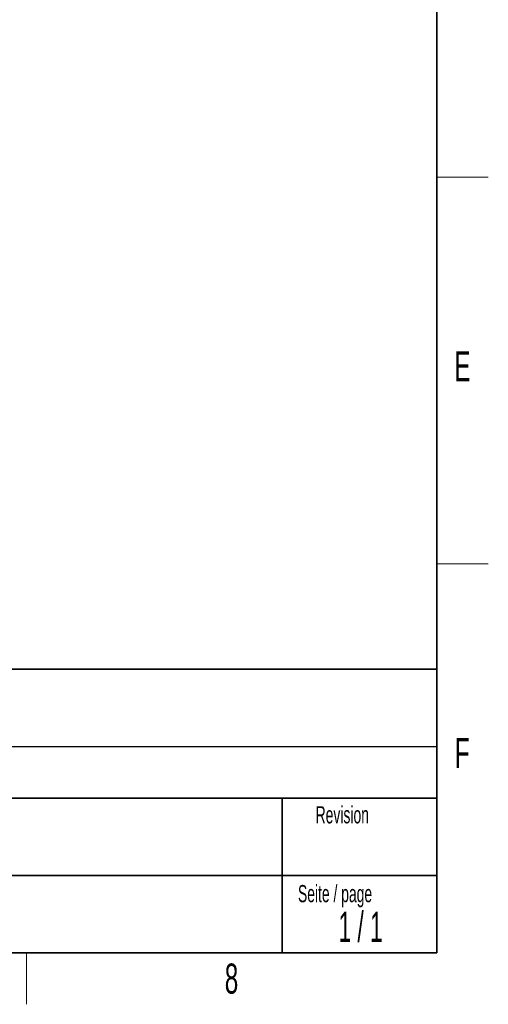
# Model space of a CAD drawing. Header units: millimetres. Extents: x 5 to 418, y 2 to 292.
# Tile 4 of 7: x 359 to 414, y 6 to 121. Entities that reach past the tile are written whole.
import ezdxf

# ---------------------------------------------------------------- set-up
doc = ezdxf.new("R2010")
doc.units = ezdxf.units.MM
doc.layers.add('SLD-0', color=7, linetype='Continuous')
doc.styles.add('SLDTEXTSTYLE0', font='TXT', dxfattribs={"width": 0.605})
doc.styles.add('SLDTEXTSTYLE1', font='TXT', dxfattribs={"width": 0.563})

msp = doc.modelspace()

# ---------------------------------------------------------------- linework, layer by layer
at = {"layer": 'SLD-0', "lineweight": 35}
for p, q in [((408, 12), (408, 282.5)), ((318, 45), (408, 45)), ((408, 45), (408, 12)), ((408, 30), (318, 30)), ((390, 12), (390, 30)), ((318, 21), (390, 21)), ((390, 21), (408, 21)), ((26, 12), (408, 12)), ((408, 12), (318, 12))]:
    msp.add_line(p, q, dxfattribs=at)
at = {"layer": 'SLD-0', "lineweight": 18}
for p, q in [((408, 102.25), (414, 102.25)), ((408, 57.25), (414, 57.25)), ((360.25, 6), (360.25, 12))]:
    msp.add_line(p, q, dxfattribs=at)
at = {"layer": 'SLD-0'}
msp.add_line((318, 36), (408, 36), dxfattribs=at)

# ---------------------------------------------------------------- texts
for s, insert, char_height, attachment_point, style in [('E', (410.9816, 82.0011), 3.5, 2, 'SLDTEXTSTYLE0'), ('F', (410.9536, 37.0011), 3.5, 2, 'SLDTEXTSTYLE0'), ('Revision', (393.8965, 29.0591), 2, 1, 'SLDTEXTSTYLE0'), ('B5C6XA1-1100', (336.0565, 27.2216), 4, 1, 'SLDTEXTSTYLE0'), ('Seite / page', (391.8391, 19.8831), 2, 1, 'SLDTEXTSTYLE0'), ('D - 32683 Barntrup', (335.5202, 18.0787), 3, 1, 'SLDTEXTSTYLE0'), ('1 / 1', (399.1298, 16.7707), 3.5, 2, 'SLDTEXTSTYLE1'), ('8', (384.1027, 10.743), 3.5, 2, 'SLDTEXTSTYLE0')]:
    msp.add_mtext(s, dxfattribs=dict(at, insert=insert, char_height=char_height, attachment_point=attachment_point, style=style))

doc.saveas('drawing.dxf')
